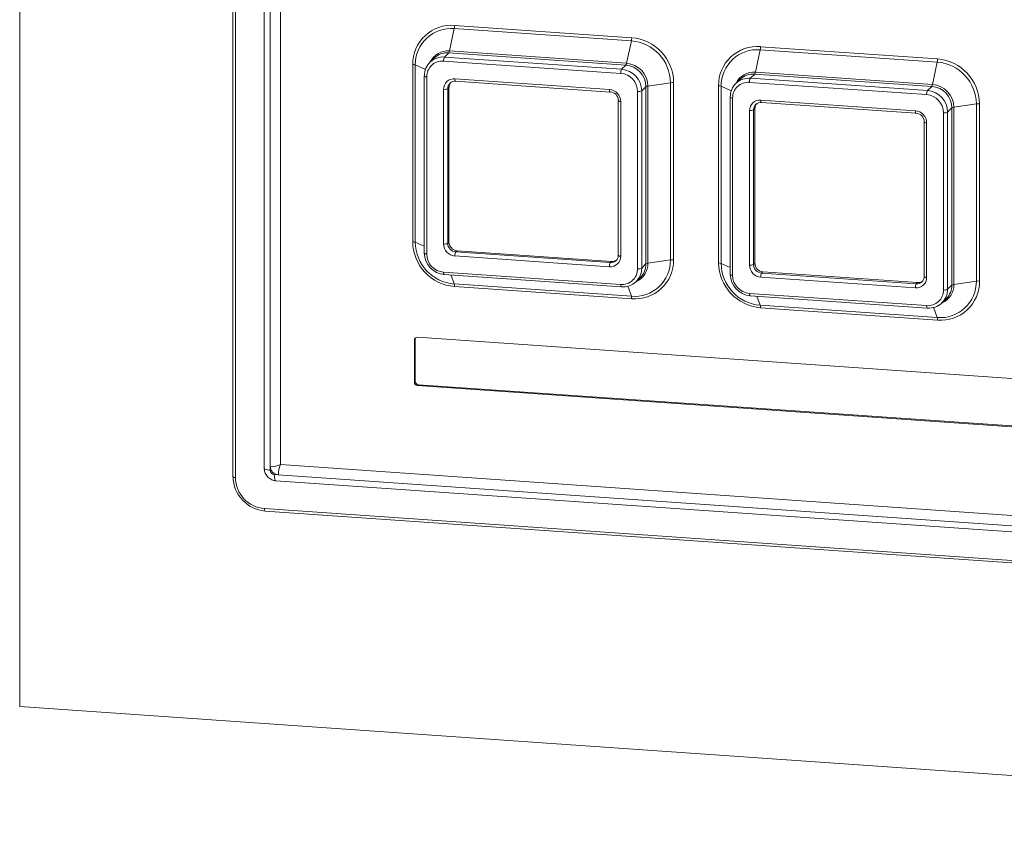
# Paper-space layout 'Sheet7' of a CAD drawing. Header units: millimetres. Extents: x 5 to 415, y 5 to 292.
# Tile 5 of 9: x 305 to 335, y 202 to 226. Entities that reach past the tile are written whole.
import ezdxf

# ---------------------------------------------------------------- set-up
doc = ezdxf.new("R2010")
doc.units = ezdxf.units.MM

psp = doc.layouts.new('Sheet7')

# ---------------------------------------------------------------- linework, layer by layer
at = {"color": 7, "linetype": 'Continuous', "lineweight": 15}
for p, q in [((305.012, 266.084), (305.012, 205.714)), ((311.408, 256.856), (311.408, 212.604)), ((311.482, 256.831), (311.482, 212.579)), ((312.343, 256.391), (312.343, 212.865)), ((312.528, 256.208), (312.528, 212.923)), ((312.835, 256.245), (312.835, 212.969)), ((318.048, 226.041), (317.906, 225.37)), ((323.361, 225.673), (318.048, 226.041)), ((318.058, 226.136), (323.37, 225.767)), ((323.361, 225.673), (323.218, 225.002)), ((317.906, 225.37), (323.218, 225.002)), ((327.225, 225.405), (327.082, 224.734)), ((332.537, 225.036), (327.225, 225.405)), ((327.234, 225.499), (332.547, 225.131)), ((317.448, 225.159), (317.319, 225.034)), ((323.04, 224.698), (317.728, 225.067)), ((317.883, 225.313), (317.754, 225.188)), ((317.754, 225.188), (323.066, 224.82)), ((323.195, 224.944), (317.883, 225.313)), ((316.8, 219.653), (316.8, 224.966)), ((316.876, 224.95), (316.876, 219.638)), ((323.195, 224.944), (323.066, 224.82)), ((332.537, 225.036), (332.394, 224.366)), ((317.147, 224.62), (317.147, 219.307)), ((317.221, 224.595), (317.221, 219.282)), ((318.066, 224.536), (322.702, 224.215)), ((326.625, 224.522), (326.496, 224.398)), ((327.059, 224.676), (326.93, 224.552)), ((326.93, 224.552), (332.243, 224.183)), ((332.372, 224.308), (327.059, 224.676)), ((327.082, 224.734), (332.394, 224.366)), ((317.728, 219.585), (317.728, 224.222)), ((317.889, 224.277), (317.85, 224.24)), ((317.85, 224.24), (317.85, 219.603)), ((317.889, 224.277), (317.889, 219.641)), ((318.085, 224.461), (322.721, 224.14)), ((323.799, 224.299), (323.67, 224.174)), ((323.799, 218.986), (323.799, 224.299)), ((324.533, 224.419), (323.857, 224.318)), ((323.857, 224.318), (323.857, 219.006)), ((324.533, 219.107), (324.533, 224.419)), ((324.628, 224.423), (324.628, 219.11)), ((325.977, 219.017), (325.977, 224.329)), ((326.053, 224.314), (326.053, 219.002)), ((332.217, 224.062), (326.904, 224.43)), ((332.372, 224.308), (332.243, 224.183)), ((323.548, 218.843), (323.548, 224.156)), ((323.67, 224.174), (323.67, 218.862)), ((326.323, 223.983), (326.323, 218.671)), ((326.397, 223.958), (326.397, 218.646)), ((327.242, 223.9), (331.879, 223.578)), ((322.966, 223.878), (322.966, 219.242)), ((323.04, 223.853), (323.04, 219.217)), ((326.904, 218.949), (326.904, 223.585)), ((327.065, 223.641), (327.027, 223.603)), ((327.027, 223.603), (327.027, 218.967)), ((327.065, 223.641), (327.065, 219.004)), ((327.261, 223.825), (331.898, 223.503)), ((332.975, 223.662), (332.846, 223.538)), ((332.975, 218.35), (332.975, 223.662)), ((333.709, 223.783), (333.033, 223.682)), ((333.033, 223.682), (333.033, 218.37)), ((333.709, 218.471), (333.709, 223.783)), ((333.804, 223.786), (333.804, 218.474)), ((332.724, 218.207), (332.724, 223.52)), ((332.846, 223.538), (332.846, 218.225)), ((332.143, 223.242), (332.143, 218.605)), ((332.217, 223.217), (332.217, 218.58)), ((317.889, 219.641), (317.85, 219.603)), ((322.702, 218.902), (318.066, 219.224)), ((318.131, 219.383), (318.092, 219.345)), ((318.092, 219.345), (322.728, 219.024)), ((318.131, 219.383), (322.767, 219.061)), ((322.767, 219.061), (322.728, 219.024)), ((323.799, 218.986), (323.67, 218.862)), ((324.533, 219.107), (323.857, 219.006)), ((327.065, 219.004), (327.027, 218.967)), ((317.728, 218.74), (323.04, 218.371)), ((317.747, 218.665), (323.059, 218.297)), ((323.501, 218.454), (323.629, 218.579)), ((331.879, 218.266), (327.242, 218.587)), ((327.307, 218.746), (327.268, 218.709)), ((327.268, 218.709), (331.905, 218.387)), ((327.307, 218.746), (331.943, 218.425)), ((318.048, 218.385), (323.361, 218.016)), ((323.37, 217.94), (318.058, 218.308)), ((331.943, 218.425), (331.905, 218.387)), ((332.975, 218.35), (332.846, 218.225)), ((333.709, 218.471), (333.033, 218.37)), ((326.904, 218.104), (332.217, 217.735)), ((326.923, 218.029), (332.236, 217.66)), ((327.225, 217.748), (332.537, 217.38)), ((332.677, 217.818), (332.806, 217.942)), ((332.547, 217.304), (327.234, 217.672)), ((316.876, 216.724), (316.85, 216.699)), ((316.85, 216.699), (316.85, 215.443)), ((316.876, 216.724), (316.876, 215.468)), ((352.01, 214.357), (316.947, 216.788)), ((316.876, 215.468), (316.85, 215.443)), ((316.973, 215.365), (316.947, 215.34)), ((316.947, 215.34), (352.01, 212.908)), ((316.973, 215.365), (352.036, 212.933)), ((312.835, 212.968), (356.114, 209.967)), ((312.528, 212.923), (312.528, 212.802)), ((312.65, 212.673), (312.77, 212.664)), ((312.77, 212.664), (356.057, 209.663)), ((312.697, 212.486), (356.225, 209.467)), ((312.352, 211.65), (356.605, 208.581)), ((312.371, 211.575), (356.624, 208.506)), ((305.012, 205.714), (365.382, 201.527))]:
    psp.add_line(p, q, dxfattribs=at)
at = {"color": 8, "linetype": 'Continuous', "lineweight": 15}
for p, q in [((316.876, 224.95), (317.181, 224.814)), ((326.053, 224.314), (326.357, 224.178)), ((316.876, 219.638), (317.147, 219.517)), ((326.053, 219.002), (326.323, 218.88)), ((318.048, 218.385), (317.952, 218.651)), ((323.361, 218.016), (323.251, 218.321)), ((327.225, 217.748), (327.128, 218.015)), ((332.537, 217.38), (332.427, 217.685))]:
    psp.add_line(p, q, dxfattribs=at)
at = {"color": 7, "linetype": 'Continuous', "lineweight": 15, "flags": 128}
for points in [[(317.147, 224.62), (317.147, 224.621), (317.15, 224.626)], [(322.721, 224.14), (322.723, 224.14), (322.728, 224.143)], [(322.97, 223.885), (322.966, 223.88), (322.966, 223.878)], [(326.323, 223.983), (326.323, 223.985), (326.326, 223.99)], [(331.898, 223.503), (331.899, 223.504), (331.905, 223.507)], [(332.146, 223.248), (332.143, 223.243), (332.143, 223.242)], [(323.066, 218.3), (323.061, 218.297), (323.059, 218.297)], [(332.243, 217.663), (332.238, 217.66), (332.236, 217.66)]]:
    psp.add_lwpolyline(points, dxfattribs=at)
at = {"color": 8, "linetype": 'Continuous', "lineweight": 15, "flags": 128}
for points in [[(317.221, 224.595), (317.202, 224.597), (317.186, 224.599), (317.171, 224.603), (317.16, 224.607), (317.152, 224.611), (317.147, 224.616), (317.147, 224.62)], [(318.066, 224.536), (318.066, 224.518), (318.068, 224.501), (318.07, 224.487), (318.073, 224.475), (318.077, 224.467), (318.082, 224.462), (318.085, 224.461)], [(322.702, 224.215), (322.703, 224.196), (322.704, 224.18), (322.707, 224.165), (322.71, 224.154), (322.714, 224.145), (322.718, 224.141), (322.721, 224.14)], [(326.397, 223.958), (326.379, 223.96), (326.362, 223.963), (326.348, 223.966), (326.336, 223.97), (326.328, 223.975), (326.324, 223.98), (326.323, 223.983)], [(327.242, 223.9), (327.243, 223.881), (327.244, 223.865), (327.247, 223.85), (327.25, 223.839), (327.254, 223.831), (327.258, 223.826), (327.261, 223.825)], [(322.966, 223.878), (322.967, 223.875), (322.972, 223.87), (322.98, 223.865), (322.991, 223.861), (323.005, 223.858), (323.022, 223.855), (323.04, 223.853)], [(331.879, 223.578), (331.879, 223.56), (331.881, 223.543), (331.883, 223.529), (331.886, 223.517), (331.89, 223.509), (331.895, 223.504), (331.898, 223.503)], [(332.143, 223.242), (332.143, 223.238), (332.148, 223.233), (332.156, 223.229), (332.167, 223.225), (332.182, 223.221), (332.198, 223.218), (332.217, 223.217)], [(317.221, 219.282), (317.202, 219.284), (317.186, 219.287), (317.171, 219.29), (317.16, 219.294), (317.152, 219.299), (317.147, 219.304), (317.147, 219.307)], [(322.966, 219.242), (322.967, 219.238), (322.972, 219.233), (322.98, 219.229), (322.991, 219.225), (323.005, 219.221), (323.022, 219.218), (323.04, 219.217)], [(326.397, 218.646), (326.379, 218.648), (326.362, 218.65), (326.348, 218.654), (326.336, 218.658), (326.328, 218.662), (326.324, 218.667), (326.323, 218.671)], [(332.143, 218.605), (332.143, 218.602), (332.148, 218.597), (332.156, 218.592), (332.167, 218.588), (332.182, 218.585), (332.198, 218.582), (332.217, 218.58)], [(312.528, 212.802), (312.483, 212.807), (312.441, 212.814), (312.405, 212.822), (312.377, 212.833), (312.356, 212.844), (312.345, 212.857), (312.343, 212.865)], [(312.65, 212.673), (312.651, 212.627), (312.655, 212.585), (312.661, 212.549), (312.669, 212.52), (312.678, 212.5), (312.69, 212.488), (312.697, 212.486)], [(311.482, 212.579), (311.464, 212.581), (311.447, 212.584), (311.433, 212.587), (311.422, 212.591), (311.413, 212.596), (311.409, 212.601), (311.408, 212.604)]]:
    psp.add_lwpolyline(points, dxfattribs=at)
at = {"color": 7, "linetype": 'Continuous', "lineweight": 15}
for centre, radius, start, end in [((317.961, 224.979), 1.161, 85.2232, 180.6624), ((317.958, 224.963), 1.082, 85.2232, 180.6624), ((317.589, 226.135), 0.469, 348.4632, 0.0882), ((322.901, 225.767), 0.469, 348.4632, 0.0882), ((323.26, 224.404), 1.273, 0.69, 85.4711), ((323.263, 224.406), 1.365, 0.69, 85.4711), ((317.78, 225.387), 0.126, 324.1216, 352.4612), ((327.137, 224.343), 1.161, 85.2232, 180.6624), ((327.135, 224.327), 1.082, 85.2232, 180.6624), ((326.765, 225.499), 0.469, 348.4632, 0.0882), ((317.707, 224.633), 0.557, 85.2232, 180.6624), ((317.689, 224.6), 0.468, 85.2232, 180.6624), ((317.837, 224.752), 0.563, 85.3741, 133.7209), ((317.949, 225.083), 0.222, 151.6924, 184.2746), ((332.078, 225.13), 0.469, 348.4632, 0.0882), ((332.439, 223.77), 1.365, 0.69, 85.4711), ((316.792, 224.723), 0.242, 69.5754, 87.9591), ((323.261, 224.715), 0.222, 151.6924, 184.2746), ((323.015, 224.166), 0.656, 0.69, 85.4711), ((323.093, 225.018), 0.126, 324.1216, 352.4612), ((323.143, 224.291), 0.656, 0.69, 85.4711), ((323.163, 224.31), 0.694, 0.69, 85.4711), ((332.437, 223.768), 1.273, 0.69, 85.4711), ((318.04, 224.225), 0.312, 85.2232, 180.6624), ((322.997, 224.149), 0.551, 0.69, 85.4711), ((326.884, 223.997), 0.557, 85.2232, 180.6624), ((327.014, 224.116), 0.563, 85.3741, 133.7209), ((327.125, 224.447), 0.222, 151.6924, 184.2746), ((326.957, 224.751), 0.126, 324.1216, 352.4612), ((317.759, 224.431), 0.212, 261.5, 295.4976), ((318.073, 224.242), 0.223, 85.2232, 180.6624), ((318.116, 224.279), 0.226, 141.3665, 180.4379), ((322.673, 223.849), 0.367, 0.69, 85.4711), ((323.865, 224.199), 0.12, 93.7944, 123.484), ((324.596, 223.972), 0.452, 85.9221, 97.981), ((325.968, 224.087), 0.242, 69.5754, 87.9591), ((326.865, 223.964), 0.468, 85.2232, 180.6624), ((332.438, 224.078), 0.222, 151.6924, 184.2746), ((332.191, 223.53), 0.656, 0.69, 85.4711), ((332.269, 224.382), 0.126, 324.1216, 352.4612), ((332.32, 223.655), 0.656, 0.69, 85.4711), ((332.34, 223.674), 0.694, 0.69, 85.4711), ((322.708, 223.882), 0.262, 0.69, 85.4711), ((323.579, 224.365), 0.212, 261.5, 295.4976), ((327.216, 223.589), 0.312, 85.2232, 180.6624), ((332.173, 223.513), 0.551, 0.69, 85.4711), ((326.935, 223.795), 0.212, 261.5, 295.4976), ((327.249, 223.606), 0.223, 85.2232, 180.6624), ((327.292, 223.643), 0.226, 141.3665, 180.4379), ((333.041, 223.562), 0.12, 93.7944, 123.484), ((333.772, 223.336), 0.452, 85.9221, 97.981), ((331.85, 223.212), 0.367, 0.69, 85.4711), ((331.884, 223.245), 0.262, 0.69, 85.4711), ((332.755, 223.729), 0.212, 261.5, 295.4976), ((318.166, 219.669), 1.365, 180.69, 265.4711), ((316.792, 219.411), 0.242, 69.5754, 87.9591), ((318.149, 219.653), 1.273, 180.69, 265.4711), ((317.759, 219.795), 0.212, 261.5, 295.4976), ((318.095, 219.589), 0.367, 180.69, 265.4711), ((318.112, 219.607), 0.262, 180.69, 265.4711), ((318.151, 219.644), 0.262, 180.69, 265.4711), ((317.805, 219.322), 0.656, 180.69, 265.4711), ((317.771, 219.289), 0.551, 180.69, 265.4711), ((318.287, 219.24), 0.222, 151.6924, 184.2746), ((322.728, 219.213), 0.312, 265.2232, 0.6624), ((322.747, 219.246), 0.223, 265.2232, 0.6624), ((322.923, 218.919), 0.222, 151.6924, 184.2746), ((322.785, 219.288), 0.227, 265.5602, 306.5935), ((323.113, 218.855), 0.557, 265.2232, 0.6624), ((323.451, 219.094), 1.082, 265.2232, 0.6624), ((323.467, 219.097), 1.161, 265.2232, 0.6624), ((323.579, 219.053), 0.212, 261.5, 295.4976), ((323.236, 218.981), 0.563, 314.3561, 0.4939), ((323.865, 218.886), 0.12, 93.7944, 123.484), ((324.596, 218.659), 0.452, 85.9221, 97.981), ((327.342, 219.033), 1.365, 180.69, 265.4711), ((325.968, 218.775), 0.242, 69.5754, 87.9591), ((327.325, 219.017), 1.273, 180.69, 265.4711), ((326.935, 219.158), 0.212, 261.5, 295.4976), ((327.271, 218.953), 0.367, 180.69, 265.4711), ((327.289, 218.97), 0.262, 180.69, 265.4711), ((327.328, 219.008), 0.262, 180.69, 265.4711), ((323.079, 218.838), 0.468, 265.2232, 0.6624), ((326.982, 218.685), 0.656, 180.69, 265.4711), ((326.948, 218.652), 0.551, 180.69, 265.4711), ((327.463, 218.604), 0.222, 151.6924, 184.2746), ((331.905, 218.577), 0.312, 265.2232, 0.6624), ((331.923, 218.609), 0.223, 265.2232, 0.6624), ((317.813, 218.317), 0.245, 358.0666, 16.1062), ((332.1, 218.282), 0.222, 151.6924, 184.2746), ((331.961, 218.651), 0.227, 265.5602, 306.5935), ((332.627, 218.458), 1.082, 265.2232, 0.6624), ((332.643, 218.46), 1.161, 265.2232, 0.6624), ((332.412, 218.345), 0.563, 314.3561, 0.4939), ((333.041, 218.25), 0.12, 93.7944, 123.484), ((333.772, 218.023), 0.452, 85.9221, 97.981), ((332.256, 218.202), 0.468, 265.2232, 0.6624), ((332.289, 218.219), 0.557, 265.2232, 0.6624), ((332.755, 218.416), 0.212, 261.5, 295.4976), ((326.989, 217.68), 0.245, 358.0666, 16.1062), ((316.94, 216.7), 0.0892, 85.2232, 180.6624), ((316.968, 216.724), 0.0914, 146.1543, 180.3082), ((316.955, 215.444), 0.105, 180.69, 265.4711), ((316.981, 215.469), 0.105, 180.69, 265.4711), ((312.607, 213.447), 0.529, 261.5, 295.4976), ((313.323, 212.706), 0.554, 151.6924, 184.2746), ((312.835, 212.969), 0.000524, 180.69, 265.4711), ((312.791, 212.926), 0.263, 180.69, 265.4711), ((312.66, 212.804), 0.132, 180.69, 265.4711), ((312.46, 212.624), 1.049, 180.69, 265.4711), ((312.426, 212.591), 0.944, 180.69, 265.4711)]:
    psp.add_arc(centre, radius, start, end, dxfattribs=at)
at = {"color": 8, "linetype": 'Continuous', "lineweight": 15}
for centre, radius, start, end in [((317.856, 224.782), 0.59, 85.2309, 154.09), ((327.033, 224.146), 0.59, 85.2309, 154.09), ((323.268, 218.998), 0.589, 293.8645, 0.7299), ((317.819, 218.723), 0.0926, 169.6217, 218.8448), ((323.131, 218.355), 0.0926, 169.6217, 218.8448), ((332.445, 218.362), 0.589, 293.8645, 0.7299), ((326.995, 218.087), 0.0926, 169.6217, 218.8448), ((332.308, 217.718), 0.0926, 169.6217, 218.8448), ((312.443, 211.633), 0.0926, 169.6217, 218.8448)]:
    psp.add_arc(centre, radius, start, end, dxfattribs=at)
at = {"color": 7, "linetype": 'Continuous', "lineweight": 15}
for points in [[(323.37, 217.94), (323.37, 217.948), (323.37, 217.963), (323.368, 217.984), (323.365, 218.003), (323.362, 218.012), (323.361, 218.016)], [(332.547, 217.304), (332.547, 217.311), (332.546, 217.327), (332.544, 217.348), (332.541, 217.366), (332.539, 217.375), (332.537, 217.38)]]:
    psp.add_open_spline(points, degree=3, dxfattribs=at)
psp.add_open_spline([(312.343, 212.865), (312.347, 212.823), (312.356, 212.735), (312.427, 212.615), (312.536, 212.525), (312.635, 212.492), (312.688, 212.487), (312.697, 212.486)], degree=3, knots=[0, 0, 0, 0, 0.221628, 0.46474, 0.715347, 0.953338, 1, 1, 1, 1], dxfattribs=at)

doc.saveas('drawing.dxf')
